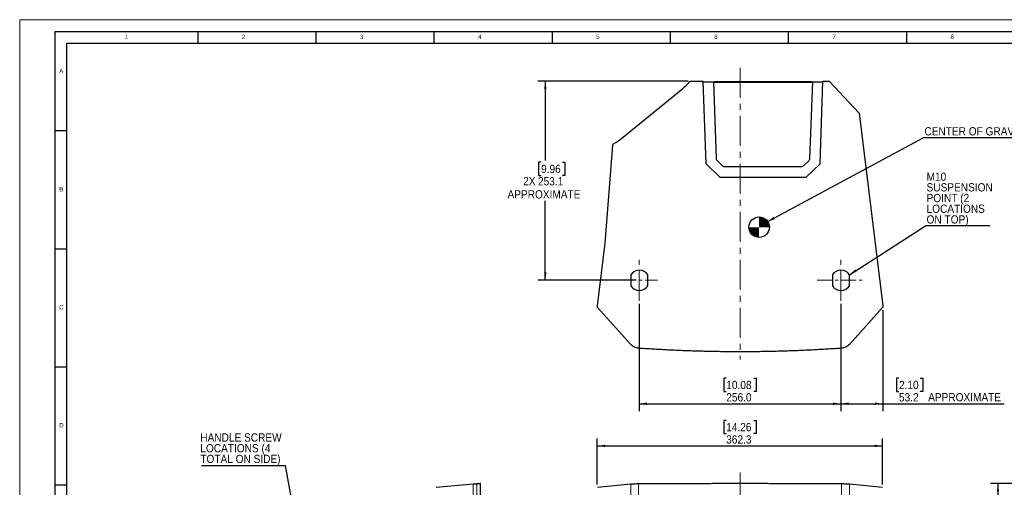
# Model space of a CAD drawing. Header units: millimetres. Extents: x 0 to 2523, y 0 to 1782.
# Tile 3 of 8: x 0 to 1250, y 1188 to 1782. Entities that reach past the tile are written whole.
import ezdxf

# ---------------------------------------------------------------- set-up
doc = ezdxf.new("R2010")
doc.units = ezdxf.units.MM
doc.header["$LTSCALE"] = 3
for name, pattern in [('CENTER', [10.16, 6.35, -1.27, 1.27, -1.27]), ('CENTERX2', [20.32, 12.7, -2.54, 2.54, -2.54]), ('PHANTOM', [12.7, 6.35, -1.27, 1.27, -1.27, 1.27, -1.27])]:
    doc.linetypes.add(name, pattern=pattern)
for name, color, linetype in [('FORMAT', 7, 'Continuous'), ('OUTLINE', 179, 'Continuous'), ('SLD-0', 7, 'Continuous')]:
    doc.layers.add(name, color=color, linetype=linetype)
doc.styles.add('SLDTEXTSTYLE0', font='GOTHIC.TTF', dxfattribs={"width": 0.913})
doc.styles.get("Standard").update_dxf_attribs({"font": 'GOTHIC.TTF'})
doc.dimstyles.new('SLDDIMSTYLE0', dxfattribs={"dimtxt": 10.5, "dimasz": 9.906, "dimexe": 0, "dimexo": 0.0625, "dimgap": 2.625, "dimtad": 0, "dimtih": 1, "dimtoh": 1, "dimdec": 1, "dimrnd": 1e-09, "dimzin": 12, "dimdsep": 46, "dimtxsty": 'SLDTEXTSTYLE0', "dimsah": 1, "dimcen": 0.09, "dimadec": 0, "dimazin": 3, "dimtfac": 1, "dimtdec": 1, "dimtofl": 0, "dimtmove": 0, "dimatfit": 3, "dimfxl": 1, "dimfrac": 2, "dimtolj": 1, "dimtzin": 12, "dimarcsym": 0})
doc.dimstyles.new('SLDDIMSTYLE1', dxfattribs={"dimtxt": 0.18, "dimasz": 9.906, "dimexe": 0, "dimexo": 0.0625, "dimgap": 0, "dimtad": 0, "dimtih": 1, "dimtoh": 1, "dimdec": 0, "dimrnd": 1e-09, "dimzin": 0, "dimdsep": 46, "dimtxsty": 'Standard', "dimsah": 1, "dimcen": 0.09, "dimadec": 0, "dimazin": 0, "dimtfac": 9.906, "dimtdec": 0, "dimtofl": 0, "dimtmove": 0, "dimatfit": 3, "dimfxl": 1, "dimfrac": 2, "dimtolj": 1, "dimtzin": 0, "dimarcsym": 0})
doc.dimstyles.new('SLDDIMSTYLE2', dxfattribs={"dimtxt": 10.5, "dimasz": 9.906, "dimexe": 0, "dimexo": 0.0625, "dimgap": 2.625, "dimtad": 0, "dimtih": 1, "dimtoh": 1, "dimdec": 1, "dimrnd": 1e-09, "dimzin": 4, "dimdsep": 46, "dimtxsty": 'SLDTEXTSTYLE0', "dimsah": 1, "dimcen": 0.09, "dimadec": 0, "dimazin": 1, "dimtfac": 1, "dimtdec": 1, "dimtofl": 0, "dimtmove": 0, "dimatfit": 3, "dimfxl": 1, "dimfrac": 2, "dimtolj": 1, "dimtzin": 12, "dimarcsym": 0})

# ---------------------------------------------------------------- blocks, each defined once
blk = doc.blocks.new('_D_2')
at = {"layer": 'SLD-0', "color": 7, "transparency": 16777216}
for p, q in [((897.2, 1272.8), (894, 1272.8)), ((894, 1272.8), (894, 1256.1)), ((932.1, 1272.8), (935.3, 1272.8)), ((935.3, 1272.8), (935.3, 1256.1)), ((894, 1256.1), (897.2, 1256.1)), ((935.3, 1256.1), (932.1, 1256.1)), ((733.5, 1191.2), (733.5, 1249.9)), ((733.5, 1240.4), (1095.8, 1240.4)), ((1095.8, 1191.3), (1095.8, 1249.9))]:
    blk.add_line(p, q, dxfattribs=at)
for points in [[(733.5, 1240.4), (743.4, 1238.9), (743.4, 1241.9)], [(1095.8, 1240.4), (1085.9, 1241.9), (1085.9, 1238.9)]]:
    blk.add_solid(points, dxfattribs=at)
at = {"layer": 'SLD-0', "color": 7, "transparency": 16777216, "char_height": 10.5, "attachment_point": 1, "style": 'SLDTEXTSTYLE0'}
for s, insert in [('14.26', (897.2, 1269.5)), ('362.3', (897.2, 1253.8))]:
    blk.add_mtext(s, dxfattribs=dict(at, insert=insert))
blk = doc.blocks.new('SW_NOTE_0_3')
at = {"layer": 'SLD-0', "color": 0}
blk.add_line((-106.7, 0), (0, 0), dxfattribs=at)
at = {"layer": 'SLD-0', "color": 0, "char_height": 10.5, "attachment_point": 1, "style": 'SLDTEXTSTYLE0'}
for s, insert in [('HANDLE SCREW ', (-108.1, 40.9)), ('LOCATIONS (4 ', (-108.1, 27.3)), ('TOTAL ON SIDE)', (-108.1, 13.7))]:
    blk.add_mtext(s, dxfattribs=dict(at, insert=insert))
blk = doc.blocks.new('_D_8')
at = {"layer": 'SLD-0', "color": 7, "transparency": 16777216}
for p, q in [((1304.5, 1192.4), (1232.8, 1192.4)), ((1242.3, 1192.4), (1242.3, 898.9)), ((1224.9, 896.8), (1221.7, 896.8)), ((1221.7, 896.8), (1221.7, 880.1)), ((1259.8, 896.8), (1263, 896.8)), ((1263, 896.8), (1263, 880.1)), ((1221.7, 880.1), (1224.9, 880.1)), ((1263, 880.1), (1259.8, 880.1)), ((1242.3, 570.9), (1242.3, 864.4)), ((1304.5, 570.9), (1232.8, 570.9))]:
    blk.add_line(p, q, dxfattribs=at)
for points in [[(1242.3, 1192.4), (1240.8, 1182.5), (1243.8, 1182.5)], [(1242.3, 570.9), (1243.8, 580.8), (1240.8, 580.8)]]:
    blk.add_solid(points, dxfattribs=at)
at = {"layer": 'SLD-0', "color": 7, "transparency": 16777216, "char_height": 10.5, "attachment_point": 1, "style": 'SLDTEXTSTYLE0'}
for s, insert in [('24.47', (1224.9, 893.5)), ('621.5', (1224.9, 877.8))]:
    blk.add_mtext(s, dxfattribs=dict(at, insert=insert))
blk = doc.blocks.new('_D_22')
at = {"layer": 'SLD-0', "color": 7, "transparency": 16777216}
for p, q in [((848.8, 1704), (658, 1704)), ((667.5, 1704), (667.5, 1603)), ((662.1, 1600.9), (658.9, 1600.9)), ((658.9, 1600.9), (658.9, 1584.2)), ((689.2, 1600.9), (692.4, 1600.9)), ((692.4, 1600.9), (692.4, 1584.2)), ((658.9, 1584.2), (662.1, 1584.2)), ((692.4, 1584.2), (689.2, 1584.2)), ((667.5, 1450.9), (667.5, 1551.8)), ((783, 1450.9), (658, 1450.9))]:
    blk.add_line(p, q, dxfattribs=at)
for points in [[(667.5, 1704), (666, 1694.1), (669, 1694.1)], [(667.5, 1450.9), (669, 1460.8), (666, 1460.8)]]:
    blk.add_solid(points, dxfattribs=at)
at = {"layer": 'SLD-0', "color": 7, "transparency": 16777216, "char_height": 10.5, "attachment_point": 1, "style": 'SLDTEXTSTYLE0'}
for s, insert in [('9.96', (662.1, 1597.6)), ('2X', (639.4, 1582.1)), ('253.1', (658.2, 1581.9)), ('APPROXIMATE', (619.5, 1565.3))]:
    blk.add_mtext(s, dxfattribs=dict(at, insert=insert))
blk = doc.blocks.new('_D_23')
at = {"layer": 'SLD-0', "color": 7, "transparency": 16777216}
for p, q in [((786.8, 1421), (786.8, 1284.4)), ((1042.8, 1421), (1042.8, 1284.4)), ((897.3, 1326.3), (894.1, 1326.3)), ((894.1, 1326.3), (894.1, 1309.7)), ((932.2, 1326.3), (935.4, 1326.3)), ((935.4, 1326.3), (935.4, 1309.7)), ((894.1, 1309.7), (897.3, 1309.7)), ((935.4, 1309.7), (932.2, 1309.7)), ((786.8, 1293.9), (1042.8, 1293.9))]:
    blk.add_line(p, q, dxfattribs=at)
for points in [[(786.8, 1293.9), (796.7, 1292.4), (796.7, 1295.5)], [(1042.8, 1293.9), (1032.9, 1295.5), (1032.9, 1292.4)]]:
    blk.add_solid(points, dxfattribs=at)
at = {"layer": 'SLD-0', "color": 7, "transparency": 16777216, "char_height": 10.5, "attachment_point": 1, "style": 'SLDTEXTSTYLE0'}
for s, insert in [('10.08', (897.3, 1323.1)), ('256.0', (897.3, 1307.4))]:
    blk.add_mtext(s, dxfattribs=dict(at, insert=insert))
blk = doc.blocks.new('_D_24')
at = {"layer": 'SLD-0', "color": 7, "transparency": 16777216}
for p, q in [((1042.8, 1421), (1042.8, 1284.4)), ((1096, 1413), (1096, 1284.4)), ((1116.6, 1326.3), (1113.4, 1326.3)), ((1113.4, 1326.3), (1113.4, 1309.7)), ((1143.7, 1326.3), (1146.9, 1326.3)), ((1146.9, 1326.3), (1146.9, 1309.7)), ((1113.4, 1309.7), (1116.6, 1309.7)), ((1146.9, 1309.7), (1143.7, 1309.7)), ((1042.8, 1293.9), (1096, 1293.9)), ((1096, 1293.9), (1250, 1293.9))]:
    blk.add_line(p, q, dxfattribs=at)
for points in [[(1042.8, 1293.9), (1052.7, 1292.4), (1052.7, 1295.5)], [(1096, 1293.9), (1086.1, 1295.5), (1086.1, 1292.4)]]:
    blk.add_solid(points, dxfattribs=at)
at = {"layer": 'SLD-0', "color": 7, "transparency": 16777216, "char_height": 10.5, "attachment_point": 1, "style": 'SLDTEXTSTYLE0'}
for s, insert in [('2.10', (1116.6, 1323.1)), ('53.2', (1116.6, 1307.4)), (' APPROXIMATE', (1150.1, 1307.5))]:
    blk.add_mtext(s, dxfattribs=dict(at, insert=insert))
blk = doc.blocks.new('SW_NOTE_0_9')
at = {"layer": 'SLD-0', "color": 0}
blk.add_line((81.6, 0), (0, 0), dxfattribs=at)
at = {"layer": 'SLD-0', "color": 0, "char_height": 10.5, "attachment_point": 1, "style": 'SLDTEXTSTYLE0'}
for s, insert in [('M10 ', (1.4, 67.9)), ('SUSPENSION ', (1.4, 54.4)), ('POINT (2 ', (1.4, 40.8)), ('LOCATIONS ', (1.4, 27.2)), ('ON TOP)', (1.4, 13.6))]:
    blk.add_mtext(s, dxfattribs=dict(at, insert=insert))
blk = doc.blocks.new('SW_DOWELSYMBOL_3')
at = {"linetype": 'Continuous', "lineweight": 18}
h = blk.add_hatch(color=0, dxfattribs=at)
edge = h.paths.add_edge_path(flags=0)
edge.add_arc((0, 0), 13, 0, 90)
edge.add_line((0, 13), (0, 0))
edge.add_line((0, 0), (13, 0))
h = blk.add_hatch(color=0, dxfattribs=at)
edge = h.paths.add_edge_path(flags=0)
edge.add_arc((0, 0), 13, 180, 270)
edge.add_line((0, -13), (0, 0))
edge.add_line((0, 0), (-13, 0))
at = {"layer": 'OUTLINE', "color": 0}
blk.add_circle((0, 0), 13, dxfattribs=at)
blk = doc.blocks.new('SW_NOTE_0_10')
at = {"layer": 'OUTLINE', "color": 0}
blk.add_line((138.9, 0), (0, 0), dxfattribs=at)
at = {"layer": 'OUTLINE', "color": 0, "insert": (68.5, 13.7), "char_height": 10.5, "attachment_point": 2, "style": 'SLDTEXTSTYLE0'}
blk.add_mtext('CENTER OF GRAVITY', dxfattribs=at)

msp = doc.modelspace()

# ---------------------------------------------------------------- linework, layer by layer
at = {"color": 7, "linetype": 'Continuous', "lineweight": 18}
for p, q in [((0, 0), (0, 1782)), ((0, 1782), (2523, 1782))]:
    msp.add_line(p, q, dxfattribs=at)
at = {"color": 7, "linetype": 'Continuous', "lineweight": 25}
for p, q in [((852.57, 1703.97), (868.06, 1703.97)), ((871.74, 1598.68), (868.06, 1703.97)), ((868.1, 1702.97), (881.1, 1702.97)), ((881.1, 1702.97), (884.49, 1605.8)), ((881.1, 1702.97), (882.26, 1702.97)), ((1006.98, 1701.97), (881.14, 1701.97)), ((882.25, 1702.97), (882.25, 1701.97)), ((1005.86, 1702.97), (882.25, 1702.97)), ((1003.62, 1605.8), (1007.01, 1702.97)), ((1005.86, 1701.97), (1005.86, 1702.97)), ((1005.86, 1702.97), (1007.01, 1702.97)), ((1007.01, 1702.97), (1020.01, 1702.97)), ((1016.37, 1598.68), (1020.05, 1703.97)), ((1020.05, 1703.97), (1027.53, 1703.97)), ((1028.26, 1703.65), (1065.71, 1663.57)), ((764.73, 1631.4), (841.98, 1694.48)), ((1065.97, 1663.01), (1095.99, 1418.47)), ((743.37, 1498.1), (753.17, 1622.58)), ((886.09, 1602.52), (891.86, 1596.97)), ((996.26, 1596.97), (1002.03, 1602.52)), ((871.74, 1598.68), (889.3, 1581.79)), ((895.29, 1595.42), (992.82, 1595.42)), ((998.81, 1581.79), (1016.37, 1598.68)), ((889.3, 1581.79), (998.81, 1581.79)), ((733.59, 1418.47), (743.37, 1498.1)), ((775.99, 1457.93), (775.99, 1443.87)), ((797.59, 1443.87), (797.59, 1457.93)), ((1031.99, 1457.93), (1031.99, 1443.87)), ((1053.59, 1443.87), (1053.59, 1457.93)), ((733.51, 1417.47), (733.59, 1418.47)), ((733.56, 1416.8), (733.51, 1417.47)), ((775.99, 1369.34), (733.82, 1416.22)), ((1095.76, 1416.22), (1053.59, 1369.34)), ((1095.99, 1418.47), (1096.08, 1417.47)), ((1096.08, 1417.47), (1096.02, 1416.8)), ((575.89, 1191.6), (529, 1187.5)), ((775.99, 1191.6), (733.82, 1187.5)), ((1095.76, 1187.5), (1053.59, 1191.6))]:
    msp.add_line(p, q, dxfattribs=at)
at = {"linetype": 'PHANTOM', "lineweight": 18}
for p, q in [((575.89, 1191.6), (575.89, 571.39)), ((580.72, 1192.02), (580.72, 571.14)), ((775.99, 1191.6), (775.99, 571.39)), ((785.87, 1192.02), (785.87, 571.14)), ((1043.71, 1192.02), (1043.71, 571.14)), ((1053.59, 1191.6), (1053.59, 571.39))]:
    msp.add_line(p, q, dxfattribs=at)
at = {"linetype": 'Continuous', "lineweight": 25}
msp.add_line((585.28, 570.9), (585.28, 1192.42), dxfattribs=at)
at = {"color": 7, "linetype": 'Continuous', "lineweight": 25}
for centre, start, end in [((786.79, 1450.83), 33.32146, 146.67854), ((786.79, 1450.74), 33.32146, 146.67854), ((1042.79, 1450.83), 33.32146, 146.67854), ((1042.79, 1450.74), 33.32146, 146.67854), ((786.79, 1450.97), 213.32146, 326.67854), ((1042.79, 1450.97), 213.32146, 326.67854)]:
    msp.add_arc(centre, 12.92, start, end, dxfattribs=at)
for points in [[(841.98, 1694.48), (845.25, 1697.15), (848.3, 1700.1), (851.06, 1703.28)], [(754.17, 1624.16), (757.88, 1626.27), (761.43, 1628.7), (764.73, 1631.4)]]:
    msp.add_open_spline(points, degree=3, dxfattribs=at)
for points, knots in [([(851.06, 1703.28), (851.25, 1703.49), (851.48, 1703.67), (852.01, 1703.91), (852.3, 1703.97), (852.57, 1703.97)], [0, 0, 0, 0, 0.5, 0.5, 1, 1, 1, 1]), ([(1027.53, 1703.97), (1027.66, 1703.97), (1027.8, 1703.94), (1028.05, 1703.83), (1028.17, 1703.75), (1028.26, 1703.65)], [0, 0, 0, 0, 0.5, 0.5, 1, 1, 1, 1]), ([(1065.71, 1663.57), (1065.78, 1663.49), (1065.84, 1663.4), (1065.93, 1663.21), (1065.96, 1663.11), (1065.97, 1663.01)], [0, 0, 0, 0, 0.5, 0.5, 1, 1, 1, 1]), ([(753.17, 1622.58), (753.19, 1622.89), (753.29, 1623.21), (753.65, 1623.77), (753.9, 1624.01), (754.17, 1624.16)], [0, 0, 0, 0, 0.5, 0.5, 1, 1, 1, 1]), ([(884.49, 1605.8), (884.51, 1605.22), (884.66, 1604.64), (885.2, 1603.52), (885.6, 1602.99), (886.09, 1602.52)], [0, 0, 0, 0, 0.5, 0.5, 1, 1, 1, 1]), ([(1002.03, 1602.52), (1002.51, 1602.99), (1002.91, 1603.52), (1003.45, 1604.64), (1003.6, 1605.22), (1003.62, 1605.8)], [0, 0, 0, 0, 0.5, 0.5, 1, 1, 1, 1]), ([(891.86, 1596.97), (892.37, 1596.48), (892.94, 1596.08), (894.1, 1595.56), (894.71, 1595.42), (895.29, 1595.42)], [0, 0, 0, 0, 0.5, 0.5, 1, 1, 1, 1]), ([(992.82, 1595.42), (993.41, 1595.42), (994.01, 1595.56), (995.18, 1596.08), (995.74, 1596.48), (996.26, 1596.97)], [0, 0, 0, 0, 0.5, 0.5, 1, 1, 1, 1]), ([(733.82, 1416.22), (733.75, 1416.3), (733.69, 1416.39), (733.6, 1416.59), (733.57, 1416.7), (733.56, 1416.8)], [0, 0, 0, 0, 0.5, 0.5, 1, 1, 1, 1]), ([(1096.02, 1416.8), (1096.01, 1416.7), (1095.98, 1416.59), (1095.9, 1416.39), (1095.84, 1416.3), (1095.76, 1416.22)], [0, 0, 0, 0, 0.5, 0.5, 1, 1, 1, 1]), ([(785.87, 1364.51), (784.96, 1364.57), (784.03, 1364.72), (782.21, 1365.21), (781.32, 1365.54), (779.61, 1366.38), (778.79, 1366.88), (777.29, 1368.02), (776.6, 1368.65), (775.99, 1369.34)], [0, 0, 0, 0, 0.25, 0.25, 0.5, 0.5, 0.75, 0.75, 1, 1, 1, 1]), ([(914.79, 1359.95), (913.4, 1359.95), (910.63, 1359.95), (906.47, 1359.96), (902.3, 1359.99), (898.14, 1360.02), (893.98, 1360.06), (889.82, 1360.12), (885.65, 1360.18), (881.49, 1360.25), (877.33, 1360.33), (873.17, 1360.42), (869.01, 1360.52), (864.85, 1360.63), (860.69, 1360.75), (856.52, 1360.87), (852.36, 1361.01), (848.21, 1361.16), (844.05, 1361.32), (839.89, 1361.48), (835.73, 1361.66), (831.57, 1361.84), (827.41, 1362.04), (823.26, 1362.24), (819.1, 1362.45), (814.94, 1362.68), (810.79, 1362.91), (806.63, 1363.15), (802.48, 1363.4), (798.33, 1363.66), (794.17, 1363.93), (790.02, 1364.21), (787.26, 1364.41), (785.87, 1364.51)], [0, 0, 0, 0, 0.0322633, 0.0645263, 0.096789, 0.1290513, 0.1613132, 0.1935749, 0.2258361, 0.2580971, 0.2903576, 0.3226179, 0.3548777, 0.3871372, 0.4193964, 0.4516552, 0.4839137, 0.5161718, 0.5484295, 0.5806869, 0.6129439, 0.6452006, 0.6774569, 0.7097128, 0.7419684, 0.7742236, 0.8064785, 0.838733, 0.8709871, 0.9032409, 0.9354943, 0.9677473, 1, 1, 1, 1]), ([(1043.71, 1364.51), (1042.33, 1364.41), (1039.56, 1364.21), (1035.41, 1363.93), (1031.25, 1363.66), (1027.1, 1363.4), (1022.95, 1363.15), (1018.79, 1362.91), (1014.64, 1362.68), (1010.48, 1362.45), (1006.32, 1362.24), (1002.17, 1362.04), (998.01, 1361.84), (993.85, 1361.66), (989.69, 1361.48), (985.54, 1361.32), (981.38, 1361.16), (977.22, 1361.01), (973.06, 1360.87), (968.9, 1360.75), (964.74, 1360.63), (960.58, 1360.52), (956.41, 1360.42), (952.25, 1360.33), (948.09, 1360.25), (943.93, 1360.18), (939.77, 1360.12), (935.6, 1360.06), (931.44, 1360.02), (927.28, 1359.99), (923.12, 1359.96), (918.95, 1359.95), (916.18, 1359.95), (914.79, 1359.95)], [0, 0, 0, 0, 0.0322527, 0.0645057, 0.0967591, 0.1290129, 0.161267, 0.1935215, 0.2257764, 0.2580316, 0.2902872, 0.3225431, 0.3547994, 0.3870561, 0.4193131, 0.4515705, 0.4838282, 0.5160863, 0.5483448, 0.5806036, 0.6128628, 0.6451223, 0.6773821, 0.7096424, 0.7419029, 0.7741639, 0.8064251, 0.8386868, 0.8709487, 0.903211, 0.9354737, 0.9677367, 1, 1, 1, 1]), ([(1053.59, 1369.34), (1052.98, 1368.65), (1052.29, 1368.02), (1050.79, 1366.88), (1049.98, 1366.38), (1048.27, 1365.54), (1047.37, 1365.21), (1045.55, 1364.72), (1044.62, 1364.57), (1043.71, 1364.51)], [0, 0, 0, 0, 0.25, 0.25, 0.5, 0.5, 0.75, 0.75, 1, 1, 1, 1]), ([(580.72, 1192.02), (580.65, 1192.02), (580.5, 1192), (580.02, 1191.96), (579.68, 1191.93), (578.85, 1191.86), (578.35, 1191.82), (577.21, 1191.72), (576.57, 1191.66), (575.89, 1191.6)], [0, 0, 0, 0, 0.25, 0.25, 0.5, 0.5, 0.75, 0.75, 1, 1, 1, 1]), ([(585.28, 1192.42), (585.28, 1192.42), (585.28, 1192.42), (585.26, 1192.42), (585.24, 1192.42), (585.2, 1192.42), (585.16, 1192.41), (585.11, 1192.41), (585.05, 1192.4), (584.98, 1192.4), (584.9, 1192.39), (584.81, 1192.38), (584.71, 1192.37), (584.6, 1192.36), (584.48, 1192.35), (584.35, 1192.34), (584.21, 1192.33), (584.07, 1192.32), (583.91, 1192.3), (583.74, 1192.29), (583.57, 1192.27), (583.38, 1192.26), (583.19, 1192.24), (582.98, 1192.22), (582.77, 1192.2), (582.55, 1192.18), (582.32, 1192.16), (582.07, 1192.14), (581.82, 1192.12), (581.56, 1192.1), (581.29, 1192.07), (581.01, 1192.05), (580.82, 1192.03), (580.72, 1192.02)], [0, 0, 0, 0, 0.0322633, 0.0645263, 0.096789, 0.1290513, 0.1613132, 0.1935749, 0.2258361, 0.2580971, 0.2903576, 0.3226179, 0.3548777, 0.3871372, 0.4193964, 0.4516552, 0.4839137, 0.5161718, 0.5484295, 0.5806869, 0.6129439, 0.6452006, 0.6774569, 0.7097128, 0.7419684, 0.7742236, 0.8064785, 0.838733, 0.8709871, 0.9032409, 0.9354943, 0.9677473, 1, 1, 1, 1]), ([(785.87, 1192.02), (784.96, 1192.02), (784.03, 1192), (782.21, 1191.96), (781.32, 1191.93), (779.61, 1191.86), (778.79, 1191.82), (777.29, 1191.72), (776.6, 1191.66), (775.99, 1191.6)], [0, 0, 0, 0, 0.25, 0.25, 0.5, 0.5, 0.75, 0.75, 1, 1, 1, 1]), ([(914.79, 1192.42), (913.4, 1192.42), (910.63, 1192.42), (906.47, 1192.42), (902.3, 1192.42), (898.14, 1192.42), (893.98, 1192.41), (889.82, 1192.41), (885.65, 1192.4), (881.49, 1192.4), (877.33, 1192.39), (873.17, 1192.38), (869.01, 1192.37), (864.85, 1192.36), (860.69, 1192.35), (856.52, 1192.34), (852.36, 1192.33), (848.21, 1192.32), (844.05, 1192.3), (839.89, 1192.29), (835.73, 1192.27), (831.57, 1192.26), (827.41, 1192.24), (823.26, 1192.22), (819.1, 1192.2), (814.94, 1192.18), (810.79, 1192.16), (806.63, 1192.14), (802.48, 1192.12), (798.33, 1192.1), (794.17, 1192.07), (790.02, 1192.05), (787.26, 1192.03), (785.87, 1192.02)], [0, 0, 0, 0, 0.0322633, 0.0645263, 0.096789, 0.1290513, 0.1613132, 0.1935749, 0.2258361, 0.2580971, 0.2903576, 0.3226179, 0.3548777, 0.3871372, 0.4193964, 0.4516552, 0.4839137, 0.5161718, 0.5484295, 0.5806869, 0.6129439, 0.6452006, 0.6774569, 0.7097128, 0.7419684, 0.7742236, 0.8064785, 0.838733, 0.8709871, 0.9032409, 0.9354943, 0.9677473, 1, 1, 1, 1]), ([(1043.71, 1192.02), (1042.33, 1192.03), (1039.56, 1192.05), (1035.41, 1192.07), (1031.25, 1192.1), (1027.1, 1192.12), (1022.95, 1192.14), (1018.79, 1192.16), (1014.64, 1192.18), (1010.48, 1192.2), (1006.32, 1192.22), (1002.17, 1192.24), (998.01, 1192.26), (993.85, 1192.27), (989.69, 1192.29), (985.54, 1192.3), (981.38, 1192.32), (977.22, 1192.33), (973.06, 1192.34), (968.9, 1192.35), (964.74, 1192.36), (960.58, 1192.37), (956.41, 1192.38), (952.25, 1192.39), (948.09, 1192.4), (943.93, 1192.4), (939.77, 1192.41), (935.6, 1192.41), (931.44, 1192.42), (927.28, 1192.42), (923.12, 1192.42), (918.95, 1192.42), (916.18, 1192.42), (914.79, 1192.42)], [0, 0, 0, 0, 0.0322527, 0.0645057, 0.0967591, 0.1290129, 0.161267, 0.1935215, 0.2257764, 0.2580316, 0.2902872, 0.3225431, 0.3547994, 0.3870561, 0.4193131, 0.4515705, 0.4838282, 0.5160863, 0.5483448, 0.5806036, 0.6128628, 0.6451223, 0.6773821, 0.7096424, 0.7419029, 0.7741639, 0.8064251, 0.8386868, 0.8709487, 0.903211, 0.9354737, 0.9677367, 1, 1, 1, 1]), ([(1053.59, 1191.6), (1052.98, 1191.66), (1052.29, 1191.72), (1050.79, 1191.82), (1049.98, 1191.86), (1048.27, 1191.93), (1047.37, 1191.96), (1045.55, 1192), (1044.62, 1192.02), (1043.71, 1192.02)], [0, 0, 0, 0, 0.25, 0.25, 0.5, 0.5, 0.75, 0.75, 1, 1, 1, 1])]:
    msp.add_open_spline(points, degree=3, knots=knots, dxfattribs=at)
at = {"layer": 'FORMAT'}
for p, q in [((45, 1767), (2508, 1767)), ((45, 15), (45, 1767)), ((226.5, 1752), (226.5, 1767)), ((376.5, 1752), (376.5, 1767)), ((526.5, 1752), (526.5, 1767)), ((676.5, 1752), (676.5, 1767)), ((826.5, 1752), (826.5, 1767)), ((976.5, 1752), (976.5, 1767)), ((1126.5, 1752), (1126.5, 1767)), ((60, 30), (60, 1752)), ((60, 1752), (2493, 1752)), ((45, 1641), (60, 1641)), ((45, 1491), (60, 1491)), ((45, 1341), (60, 1341)), ((45, 1191), (60, 1191))]:
    msp.add_line(p, q, dxfattribs=at)
at = {"layer": 'OUTLINE', "color": 7, "lineweight": 25}
msp.add_circle((939.01, 1518.27), 13.01, dxfattribs=at)
at = {"layer": 'SLD-0', "color": 7, "linetype": 'CENTERX2', "lineweight": 18}
for p, q in [((914.79, 1720.74), (914.79, 1350.29)), ((786.79, 1424.82), (786.79, 1476.98)), ((1042.79, 1424.82), (1042.79, 1476.98))]:
    msp.add_line(p, q, dxfattribs=at)
at = {"layer": 'SLD-0', "color": 7, "linetype": 'CENTER', "lineweight": 18}
for p, q in [((763.79, 1450.95), (809.93, 1450.95)), ((1012.69, 1450.95), (1072.44, 1450.95))]:
    msp.add_line(p, q, dxfattribs=at)
at = {"layer": 'SLD-0', "linetype": 'CENTERX2', "lineweight": 18}
msp.add_line((914.95, 1206.49), (914.95, 554.83), dxfattribs=at)

# ---------------------------------------------------------------- block references
at = {"layer": 'OUTLINE', "color": 7}
for name, p in [('SW_NOTE_0_10', (1147.41, 1631.69)), ('SW_DOWELSYMBOL_3', (939.01, 1518.27))]:
    msp.add_blockref(name, p, dxfattribs=at)
at = {"layer": 'SLD-0', "color": 7}
for name, p in [('SW_NOTE_0_9', (1150.25, 1519.83)), ('SW_NOTE_0_3', (337.49, 1215.41))]:
    msp.add_blockref(name, p, dxfattribs=at)

# ---------------------------------------------------------------- texts
at = {"layer": 'FORMAT', "char_height": 5.56, "attachment_point": 1, "style": 'SLDTEXTSTYLE0'}
for s, insert in [('2', (282.03, 1762.94)), ('3', (432.03, 1762.94)), ('6', (882.03, 1762.94)), ('1', (133.28, 1762.94)), ('4', (582.03, 1762.94)), ('5', (732.03, 1762.94)), ('7', (1032.03, 1762.94)), ('8', (1182.03, 1762.94)), ('A', (50.16, 1719.44)), ('B', (50.16, 1569.44)), ('C', (50.16, 1419.44)), ('D', (50.16, 1269.44))]:
    msp.add_mtext(s, dxfattribs=dict(at, insert=insert))

# ---------------------------------------------------------------- dimensions: what is measured, and where the dimension line sits
at = {"layer": 'SLD-0', "color": 7}
dim = msp.add_linear_dim(base=(667.51, 1703.97), p1=(786.79, 1450.9), p2=(852.57, 1703.97), angle=90, text='2X<>\\PAPPROXIMATE', dimstyle='SLDDIMSTYLE0', dxfattribs=at)
dim.commit()
dim.dimension.update_dxf_attribs({"geometry": '_D_22', "text_midpoint": (667.51, 1577.43), "dimtype": 160})
for base, p1, p2, dimstyle, picture, middle in [((1042.79, 1311.2), (786.79, 1424.82), (1042.79, 1424.82), 'SLDDIMSTYLE2', '_D_23', (914.79, 1311.2)), ((1095.7646, 1257.6803), (733.5062, 1187.3893), (1095.7646, 1187.4986), 'SLDDIMSTYLE0', '_D_2', (914.6354, 1257.6803))]:
    dim = msp.add_linear_dim(base=base, p1=p1, p2=p2, dimstyle=dimstyle, dxfattribs=at)
    dim.commit()
    dim.dimension.update_dxf_attribs({"geometry": picture, "text_midpoint": middle, "dimtype": 160})
dim = msp.add_linear_dim(base=(1096.02, 1311.2), p1=(1042.79, 1424.82), p2=(1096.02, 1416.8), text='<> APPROXIMATE', dimstyle='SLDDIMSTYLE0', dxfattribs=at)
dim.commit()
dim.dimension.update_dxf_attribs({"geometry": '_D_24', "text_midpoint": (1180.08, 1311.2), "dimtype": 160})
dim = msp.add_linear_dim(base=(1242.32, 570.9), p1=(1308.32, 1192.42), p2=(1308.32, 570.9), angle=90, dimstyle='SLDDIMSTYLE0', dxfattribs=at)
dim.commit()
dim.dimension.update_dxf_attribs({"geometry": '_D_8', "text_midpoint": (1242.32, 881.66), "dimtype": 160})

# ---------------------------------------------------------------- leaders
at = {"layer": 'OUTLINE', "color": 7}
msp.add_leader([(949.44, 1525.21), (1147.41, 1631.69)], dimstyle='SLDDIMSTYLE1', dxfattribs=at)
at = {"layer": 'SLD-0', "color": 7}
for points in [[(1053.59, 1457.93), (1150.25, 1519.83)], [(384.57, 956.24), (337.49, 1215.41)]]:
    msp.add_leader(points, dimstyle='SLDDIMSTYLE1', dxfattribs=at)

doc.saveas('drawing.dxf')
